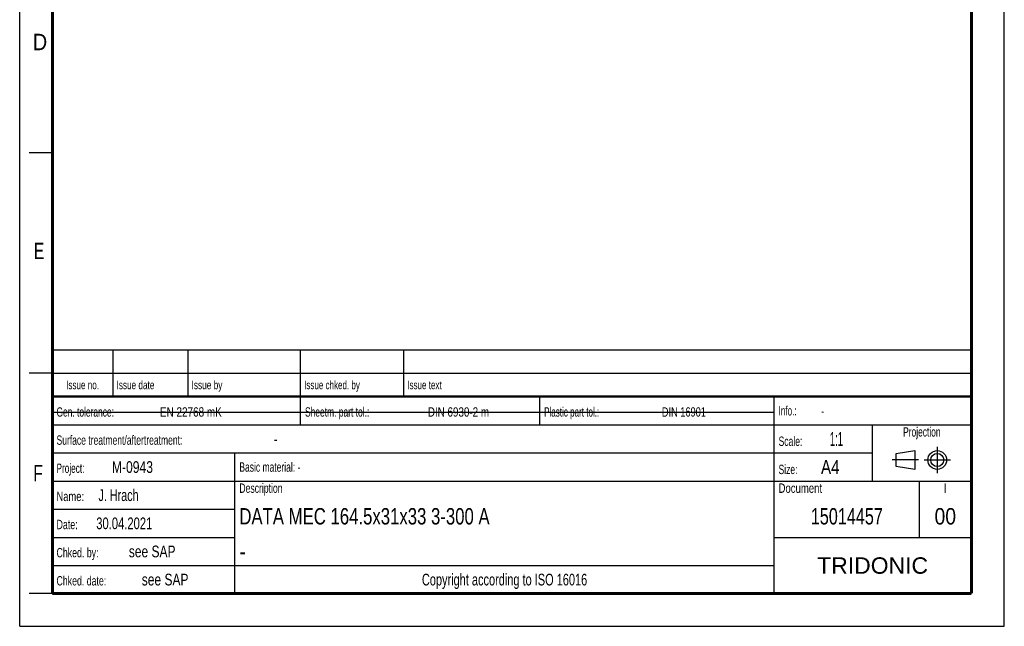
# Model space of a CAD drawing. Header units: millimetres. Extents: x 0 to 210, y 0 to 297.
# Tile 1 of 13: x 0 to 210, y 0 to 129. Entities that reach past the tile are written whole.
import ezdxf
from ezdxf.enums import TextEntityAlignment as Align

# ---------------------------------------------------------------- set-up
doc = ezdxf.new("R2010")
doc.units = ezdxf.units.MM
doc.header["$LTSCALE"] = 19.36
doc.linetypes.add('CENTER', pattern=[0.6, 0.375, -0.075, 0.075, -0.075])
doc.layers.get('0').update_dxf_attribs({"linetype": 'CONTINUOUS'})
doc.layers.add('DEFAULT_1', color=7, linetype='CENTER')
doc.layers.add('Z_NOTICE', color=7, linetype='CONTINUOUS')
doc.styles.get("Standard").update_dxf_attribs({"font": 'txt', "width": 0.7})
doc.styles.add('TEXTSTYLE_2', font='txt', dxfattribs={"width": 0.75})
doc.styles.add('TEXTSTYLE_5', font='arial.ttf')

# ---------------------------------------------------------------- blocks, each defined once
blk = doc.blocks.new('PROJEKTIONSMETHODE_BL0', base_point=(192.31, 35.47))
at = {"color": 2, "linetype": 'CONTINUOUS'}
for p, q in [((186.91, 36.87), (190.91, 37.47)), ((186.91, 34.07), (186.91, 36.87)), ((190.91, 37.47), (190.91, 33.47)), ((190.91, 33.47), (186.91, 34.07))]:
    blk.add_line(p, q, dxfattribs=at)
for radius in [2, 1.4]:
    blk.add_circle((195.71, 35.47), radius, dxfattribs=at)
at = {"layer": 'DEFAULT_1', "color": 2, "linetype": 'CENTER'}
for p, q in [((195.71, 38.27), (195.71, 32.67)), ((191.71, 35.47), (186.11, 35.47)), ((192.91, 35.47), (198.5, 35.47))]:
    blk.add_line(p, q, dxfattribs=at)

msp = doc.modelspace()

# ---------------------------------------------------------------- linework, layer by layer
at = {"color": 2, "linetype": 'CONTINUOUS'}
for p, q in [((0, 0), (0, 297)), ((210, 0), (210, 297)), ((7, 101), (2, 101)), ((6.913619, 48.960154), (6.913619, 58.960154)), ((6.913619, 58.960154), (202.913619, 58.960154)), ((19.913619, 48.960154), (19.913619, 58.960154)), ((35.913619, 48.960154), (35.913619, 58.960154)), ((59.913619, 48.960154), (59.913619, 58.960154)), ((81.913619, 48.960154), (81.913619, 58.960154)), ((202.913619, 48.960154), (202.913619, 58.960154)), ((7, 54), (2, 54)), ((6.913619, 53.960154), (202.913619, 53.960154)), ((6.913546, 6.960131), (6.913546, 48.960131)), ((6.913546, 48.960131), (202.913546, 48.960131)), ((6.913619, 48.960154), (202.913619, 48.960154)), ((59.913546, 42.960131), (59.913546, 48.960131)), ((110.913546, 42.960131), (110.913546, 48.960131)), ((160.913546, 6.960131), (160.913546, 48.960131)), ((202.913546, 6.960131), (202.913546, 48.960131)), ((6.913546, 42.960131), (202.913546, 42.960131)), ((181.913546, 30.960131), (181.913546, 42.960131)), ((6.913546, 36.960131), (181.913546, 36.960131)), ((45.913546, 6.960131), (45.913546, 36.960131)), ((6.913546, 30.960131), (202.913546, 30.960131)), ((191.913546, 18.960131), (191.913546, 30.960131)), ((6.913546, 24.960131), (45.913546, 24.960131)), ((6.913546, 18.960131), (45.913546, 18.960131)), ((160.913546, 18.960131), (202.913546, 18.960131)), ((6.913546, 12.960131), (160.913546, 12.960131)), ((7, 7), (2, 7)), ((6.913546, 6.960131), (202.913546, 6.960131)), ((0, 0), (210, 0))]:
    msp.add_line(p, q, dxfattribs=at)
at = {"color": 7, "linetype": 'CONTINUOUS'}
msp.add_line((6.94873, 45.692725), (160.74873, 45.692725), dxfattribs=at)
for points, const_width in [([(7, 7), (7, 290)], 0.7), ([(203, 7), (203, 290)], 0.7), ([(7, 49), (203, 49)], 0.5), ([(7, 7), (203, 7)], 0.7)]:
    msp.add_lwpolyline(points, dxfattribs=dict(at, const_width=const_width))

# ---------------------------------------------------------------- block references
at = {"color": 2, "linetype": 'CONTINUOUS'}
msp.add_blockref('PROJEKTIONSMETHODE_BL0', (192.305085, 35.469747), dxfattribs=at)

# ---------------------------------------------------------------- texts
at = {"color": 5, "linetype": 'CONTINUOUS', "style": 'TEXTSTYLE_2'}
for s, width, p in [('D', 0.904762, (2.807294, 122.85717)), ('E', 0.714286, (3.002453, 78.302471)), ('F', 0.714286, (2.922192, 30.897042))]:
    msp.add_text(s, height=3.5, dxfattribs=dict(at, width=width)).set_placement(p)
at = {"layer": 'Z_NOTICE', "color": 5, "linetype": 'CONTINUOUS', "style": 'TEXTSTYLE_2'}
for s, height, width, p in [('Issue date ', 1.8, 0.725108, (20.663619, 50.560154)), ('Issue by ', 1.8, 0.732804, (36.663619, 50.560154)), ('Issue chked. by', 1.8, 0.711111, (60.663619, 50.560154)), ('Issue text ', 1.8, 0.712121, (82.663619, 50.560154)), ('Gen. tolerance:', 2, 0.669841, (7.851046, 44.710131)), ('EN 22768 mK', 2, 0.792208, (29.91057, 44.710131)), ('Sheetm. part tol.:', 2, 0.67328, (60.851046, 44.710131)), ('DIN 6930-2 m', 2, 0.78373, (87.053427, 44.710131)), ('Plastic part tol.:', 2, 0.642857, (111.851046, 44.710131)), ('DIN 16901', 2, 0.73545, (136.958189, 44.710131)), ('Info.: ', 2, 0.64966, (161.851046, 44.960131)), ('Surface treatment/aftertreatment: ', 2, 0.681373, (7.851046, 38.710131)), ('Scale:  ', 2, 0.684524, (161.851046, 38.460131)), ('1:1', 3, 0.5, (172.803427, 38.460131)), ('-', 2.5, 0.714286, (54.184379, 38.710131)), ('Project: ', 2, 0.656085, (7.851046, 32.710131)), ('M-0943', 2.5, 0.77381, (19.66057, 32.710131)), ('Basic material: -', 2, 0.677871, (46.851046, 32.960131)), ('Size: ', 2, 0.678571, (161.851046, 32.460131)), (' A4', 3, 0.809524, (169.993903, 32.460131)), ('J. Hrach', 2.5, 0.6875, (16.803427, 26.710131)), ('Description', 2, 0.688312, (46.851046, 28.460131)), ('Document', 2, 0.761905, (161.851046, 28.460131)), ('Name: ', 2, 0.746032, (7.851046, 26.710131)), ('30.04.2021', 2.5, 0.714286, (16.327237, 20.710131)), ('Date: ', 2, 0.706349, (7.851046, 20.710131)), ('Chked. by: ', 2, 0.701299, (7.851046, 14.710131)), ('see SAP', 2.5, 0.765306, (23.279618, 14.710131)), ('Chked. date: ', 2, 0.699634, (7.851046, 8.710131)), ('see SAP', 2.5, 0.765306, (26.041522, 8.710131))]:
    msp.add_text(s, height=height, dxfattribs=dict(at, width=width)).set_placement(p)
for s, height, width, p in [('Issue no.', 1.8, 0.719577, (13.413619, 50.560154)), ('Projection', 2, 0.671429, (192.413546, 40.460131)), ('I', 2, 0.833333, (197.413546, 28.460131)), ('Copyright according to ISO 16016', 2.5, 0.700149, (103.413546, 8.710131))]:
    msp.add_text(s, height=height, dxfattribs=dict(at, width=width)).set_placement(p, align=Align.CENTER)
at = {"layer": 'Z_NOTICE', "color": 5, "linetype": 'CONTINUOUS', "width": 0.714286}
msp.add_text('-', height=1.8, dxfattribs=at).set_placement((170.946284, 44.960131))
at = {"layer": 'Z_NOTICE', "color": 7, "linetype": 'CONTINUOUS', "width": 0.762755}
msp.add_text('DATA MEC 164.5x31x33 3-300 A', height=3.5, dxfattribs=at).set_placement((46.851046, 21.710131))
at = {"layer": 'Z_NOTICE', "color": 7, "linetype": 'CONTINUOUS', "style": 'TEXTSTYLE_2'}
for s, width, p in [('15014457', 0.738095, (176.413546, 21.710131)), ('00', 0.880952, (197.413546, 21.710131))]:
    msp.add_text(s, height=3.5, dxfattribs=dict(at, width=width)).set_placement(p, align=Align.CENTER)
at = {"layer": 'Z_NOTICE', "color": 7, "linetype": 'CONTINUOUS', "style": 'TEXTSTYLE_2', "width": 0.904762}
msp.add_text('-', height=3.5, dxfattribs=at).set_placement((46.851046, 14.210131))
at = {"layer": 'Z_NOTICE', "color": 5, "linetype": 'CONTINUOUS', "style": 'TEXTSTYLE_5'}
msp.add_text('TRIDONIC', height=3.5, dxfattribs=at).set_placement((181.913546, 11.210131), align=Align.CENTER)

doc.saveas('drawing.dxf')
